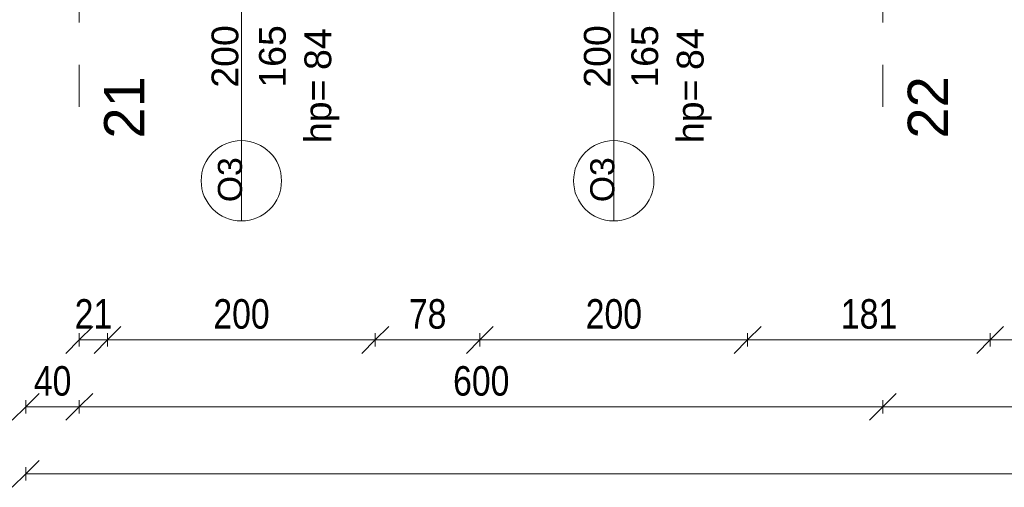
# Model space of a CAD drawing. Header units: centimetres. Extents: x -1631 to 21770, y -8842 to 3590.
# Tile 2 of 142: x -1257 to -522, y -257 to 92. Entities that reach past the tile are written whole.
import ezdxf

# ---------------------------------------------------------------- set-up
doc = ezdxf.new("R2010")
doc.units = ezdxf.units.CM
doc.linetypes.add('Oś', pattern=[222.25, 127, -31.75, 31.75, -31.75])
for name, color, linetype, lineweight in [('A-ANNO-DIMS', 211, 'Continuous', 13), ('A-ANNO-DIMS-100', 211, 'Continuous', 13), ('A-GLAZ-IDEN', 152, 'Continuous', 13), ('S-GRID', 1, 'Continuous', 13), ('S-GRID-IDEN', 1, 'Continuous', 13)]:
    doc.layers.add(name, color=color, linetype=linetype, lineweight=lineweight)
doc.styles.add('Arial Narrow_1', font='ARIALN.TTF', dxfattribs={"height": 22})
doc.styles.add('Arial_10', font='arial.ttf', dxfattribs={"height": 20})
doc.styles.add('Arial_13', font='arial.ttf', dxfattribs={"height": 0.2})
doc.styles.add('Arial_7', font='arial.ttf', dxfattribs={"height": 30})
doc.styles.add('Arial_8', font='arial.ttf', dxfattribs={"height": 18})
doc.dimstyles.new('Diagonal_1_100__0_1_', dxfattribs={"dimscale": 30.48, "dimtxt": 22.515481, "dimasz": 0.656168, "dimexe": 0.164042, "dimexo": 0.0625, "dimgap": 0.065617, "dimtad": 1, "dimdec": 1, "dimrnd": 0.1, "dimdsep": 46, "dimtxsty": 'Arial Narrow_1', "dimblk1": 'OBLIQUE', "dimblk2": 'OBLIQUE', "dimsah": 1, "dimcen": 0.09, "dimazin": 0, "dimtfac": 1, "dimtdec": 4, "dimtix": 1, "dimtmove": 0, "dimatfit": 3, "dimfxl": 0, "dimtvp": 1, "dimtolj": 1, "dimtzin": 0, "dimarcsym": 0})

# ---------------------------------------------------------------- blocks, each defined once
blk = doc.blocks.new('DIMBLOCK1-6_piętro IV __13_80 m_ - stan projektowany')
at = {"layer": 'A-ANNO-DIMS-100', "transparency": 16777216}
for p, q in [((-1252.62, -246.77), (-1242.62, -236.77)), ((-1252.62, -241.77), (-1252.62, -251.77)), ((-1252.62, -246.77), (-1252.62, -241.77)), ((1227.38, -246.77), (1237.38, -236.77)), ((1227.38, -241.77), (1227.38, -251.77)), ((1227.38, -246.77), (1227.38, -241.77)), ((-1252.62, -246.77), (-1262.62, -256.77)), ((-1252.62, -246.77), (1227.38, -246.77)), ((1227.38, -246.77), (1217.38, -256.77))]:
    blk.add_line(p, q, dxfattribs=at)
at = {"layer": 'A-ANNO-DIMS-100', "color": 0, "transparency": 16777216, "insert": (-40.5, -216.33), "char_height": 22, "width": 66.9031, "attachment_point": 1, "line_spacing_factor": 0.974696, "style": 'Arial Narrow_1'}
blk.add_mtext('2480', dxfattribs=at)
blk = doc.blocks.new('_Oblique')
at = {"color": 0, "linetype": 'ByBlock', "lineweight": -2}
blk.add_line((-0.5, -0.5), (0.5, 0.5), dxfattribs=at)
blk = doc.blocks.new('DIMBLOCK5-6_piętro IV __13_80 m_ - stan projektowany')
at = {"layer": 'A-ANNO-DIMS-100', "transparency": 16777216}
for p, q in [((-612.62, -196.77), (-602.62, -186.77)), ((-12.62, -196.77), (-2.62, -186.77)), ((-612.62, -196.77), (-622.62, -206.77)), ((-612.62, -191.77), (-612.62, -201.77)), ((-612.62, -196.77), (-612.62, -191.77)), ((-12.62, -196.77), (-612.62, -196.77)), ((-12.62, -196.77), (-22.62, -206.77)), ((-12.62, -191.77), (-12.62, -201.77)), ((-12.62, -196.77), (-12.62, -191.77))]:
    blk.add_line(p, q, dxfattribs=at)
at = {"layer": 'A-ANNO-DIMS-100', "color": 0, "transparency": 16777216, "insert": (-333.53, -166.33), "char_height": 22, "width": 50.1774, "attachment_point": 1, "line_spacing_factor": 0.974696, "style": 'Arial Narrow_1'}
blk.add_mtext('600', dxfattribs=at)
blk = doc.blocks.new('DIMBLOCK6-6_piętro IV __13_80 m_ - stan projektowany')
at = {"layer": 'A-ANNO-DIMS-100', "transparency": 16777216}
for p, q in [((-1212.62, -196.77), (-1202.62, -186.77)), ((-612.62, -196.77), (-602.62, -186.77)), ((-1212.62, -196.77), (-1222.62, -206.77)), ((-1212.62, -191.77), (-1212.62, -201.77)), ((-1212.62, -196.77), (-1212.62, -191.77)), ((-612.62, -196.77), (-1212.62, -196.77)), ((-612.62, -196.77), (-622.62, -206.77)), ((-612.62, -191.77), (-612.62, -201.77)), ((-612.62, -196.77), (-612.62, -191.77))]:
    blk.add_line(p, q, dxfattribs=at)
at = {"layer": 'A-ANNO-DIMS-100', "color": 0, "transparency": 16777216, "insert": (-933.53, -166.33), "char_height": 22, "width": 50.1774, "attachment_point": 1, "line_spacing_factor": 0.974696, "style": 'Arial Narrow_1'}
blk.add_mtext('600', dxfattribs=at)
blk = doc.blocks.new('DIMBLOCK7-6_piętro IV __13_80 m_ - stan projektowany')
at = {"layer": 'A-ANNO-DIMS-100', "transparency": 16777216}
for p, q in [((-1252.62, -196.77), (-1242.62, -186.77)), ((-1212.62, -196.77), (-1202.62, -186.77)), ((-1252.62, -196.77), (-1262.62, -206.77)), ((-1252.62, -191.77), (-1252.62, -201.77)), ((-1252.62, -196.77), (-1252.62, -191.77)), ((-1212.62, -196.77), (-1252.62, -196.77)), ((-1212.62, -196.77), (-1222.62, -206.77)), ((-1212.62, -191.77), (-1212.62, -201.77)), ((-1212.62, -196.77), (-1212.62, -191.77))]:
    blk.add_line(p, q, dxfattribs=at)
at = {"layer": 'A-ANNO-DIMS-100', "color": 0, "transparency": 16777216, "insert": (-1246.56, -166.33), "char_height": 22, "width": 33.4516, "attachment_point": 1, "line_spacing_factor": 0.974696, "style": 'Arial Narrow_1'}
blk.add_mtext('40', dxfattribs=at)
blk = doc.blocks.new('DIMBLOCK255-6_piętro IV __13_80 m_ - stan projektowany')
at = {"layer": 'A-ANNO-DIMS-100', "transparency": 16777216}
for p, q in [((-532.62, -146.77), (-522.62, -136.77)), ((-332.62, -146.77), (-322.62, -136.77)), ((-532.62, -146.77), (-542.62, -156.77)), ((-532.62, -141.77), (-532.62, -151.77)), ((-532.62, -146.77), (-532.62, -141.77)), ((-332.62, -146.77), (-532.62, -146.77)), ((-332.62, -146.77), (-342.62, -156.77)), ((-332.62, -141.77), (-332.62, -151.77)), ((-332.62, -146.77), (-332.62, -141.77))]:
    blk.add_line(p, q, dxfattribs=at)
at = {"layer": 'A-ANNO-DIMS-100', "color": 0, "transparency": 16777216, "insert": (-453.53, -116.33), "char_height": 22, "width": 50.1774, "attachment_point": 1, "line_spacing_factor": 0.974696, "style": 'Arial Narrow_1'}
blk.add_mtext('200', dxfattribs=at)
blk = doc.blocks.new('DIMBLOCK256-6_piętro IV __13_80 m_ - stan projektowany')
at = {"layer": 'A-ANNO-DIMS-100', "transparency": 16777216}
for p, q in [((-713.62, -146.77), (-703.62, -136.77)), ((-532.62, -146.77), (-522.62, -136.77)), ((-713.62, -146.77), (-723.62, -156.77)), ((-713.62, -141.77), (-713.62, -151.77)), ((-713.62, -146.77), (-713.62, -141.77)), ((-532.62, -146.77), (-713.62, -146.77)), ((-532.62, -146.77), (-542.62, -156.77)), ((-532.62, -141.77), (-532.62, -151.77)), ((-532.62, -146.77), (-532.62, -141.77))]:
    blk.add_line(p, q, dxfattribs=at)
at = {"layer": 'A-ANNO-DIMS-100', "color": 0, "transparency": 16777216, "insert": (-644.03, -116.33), "char_height": 22, "width": 50.1774, "attachment_point": 1, "line_spacing_factor": 0.974696, "style": 'Arial Narrow_1'}
blk.add_mtext('181', dxfattribs=at)
blk = doc.blocks.new('DIMBLOCK257-6_piętro IV __13_80 m_ - stan projektowany')
at = {"layer": 'A-ANNO-DIMS-100', "transparency": 16777216}
for p, q in [((-913.62, -146.77), (-903.62, -136.77)), ((-713.62, -146.77), (-703.62, -136.77)), ((-913.62, -146.77), (-923.62, -156.77)), ((-913.62, -141.77), (-913.62, -151.77)), ((-913.62, -146.77), (-913.62, -141.77)), ((-713.62, -146.77), (-913.62, -146.77)), ((-713.62, -146.77), (-723.62, -156.77)), ((-713.62, -141.77), (-713.62, -151.77)), ((-713.62, -146.77), (-713.62, -141.77))]:
    blk.add_line(p, q, dxfattribs=at)
at = {"layer": 'A-ANNO-DIMS-100', "color": 0, "transparency": 16777216, "insert": (-834.53, -116.33), "char_height": 22, "width": 50.1774, "attachment_point": 1, "line_spacing_factor": 0.974696, "style": 'Arial Narrow_1'}
blk.add_mtext('200', dxfattribs=at)
blk = doc.blocks.new('DIMBLOCK258-6_piętro IV __13_80 m_ - stan projektowany')
at = {"layer": 'A-ANNO-DIMS-100', "transparency": 16777216}
for p, q in [((-991.62, -146.77), (-981.62, -136.77)), ((-913.62, -146.77), (-903.62, -136.77)), ((-991.62, -146.77), (-1001.62, -156.77)), ((-991.62, -141.77), (-991.62, -151.77)), ((-991.62, -146.77), (-991.62, -141.77)), ((-913.62, -146.77), (-991.62, -146.77)), ((-913.62, -146.77), (-923.62, -156.77)), ((-913.62, -141.77), (-913.62, -151.77)), ((-913.62, -146.77), (-913.62, -141.77))]:
    blk.add_line(p, q, dxfattribs=at)
at = {"layer": 'A-ANNO-DIMS-100', "color": 0, "transparency": 16777216, "insert": (-966.56, -116.33), "char_height": 22, "width": 33.4516, "attachment_point": 1, "line_spacing_factor": 0.974696, "style": 'Arial Narrow_1'}
blk.add_mtext('78', dxfattribs=at)
blk = doc.blocks.new('DIMBLOCK259-6_piętro IV __13_80 m_ - stan projektowany')
at = {"layer": 'A-ANNO-DIMS-100', "transparency": 16777216}
for p, q in [((-1191.62, -146.77), (-1181.62, -136.77)), ((-991.62, -146.77), (-981.62, -136.77)), ((-1191.62, -146.77), (-1201.62, -156.77)), ((-1191.62, -141.77), (-1191.62, -151.77)), ((-1191.62, -146.77), (-1191.62, -141.77)), ((-991.62, -146.77), (-1191.62, -146.77)), ((-991.62, -146.77), (-1001.62, -156.77)), ((-991.62, -141.77), (-991.62, -151.77)), ((-991.62, -146.77), (-991.62, -141.77))]:
    blk.add_line(p, q, dxfattribs=at)
at = {"layer": 'A-ANNO-DIMS-100', "color": 0, "transparency": 16777216, "insert": (-1112.53, -116.33), "char_height": 22, "width": 50.1774, "attachment_point": 1, "line_spacing_factor": 0.974696, "style": 'Arial Narrow_1'}
blk.add_mtext('200', dxfattribs=at)
blk = doc.blocks.new('DIMBLOCK260-6_piętro IV __13_80 m_ - stan projektowany')
at = {"layer": 'A-ANNO-DIMS-100', "transparency": 16777216}
for p, q in [((-1212.62, -146.77), (-1202.62, -136.77)), ((-1191.62, -146.77), (-1181.62, -136.77)), ((-1212.62, -146.77), (-1222.62, -156.77)), ((-1212.62, -141.77), (-1212.62, -151.77)), ((-1212.62, -146.77), (-1212.62, -141.77)), ((-1191.62, -146.77), (-1212.62, -146.77)), ((-1191.62, -146.77), (-1201.62, -156.77)), ((-1191.62, -141.77), (-1191.62, -151.77)), ((-1191.62, -146.77), (-1191.62, -141.77))]:
    blk.add_line(p, q, dxfattribs=at)
at = {"layer": 'A-ANNO-DIMS-100', "color": 0, "transparency": 16777216, "insert": (-1216.06, -116.33), "char_height": 22, "width": 33.4516, "attachment_point": 1, "line_spacing_factor": 0.974696, "style": 'Arial Narrow_1'}
blk.add_mtext('21', dxfattribs=at)
blk = doc.blocks.new('Okno_LD_typ 100 - metka _ wys_parapetu-2491833-6_piętro IV __13_80 m_ - stan projektowany')
at = {"layer": 'A-GLAZ-IDEN'}
blk.add_line((0, 1.8925), (0, -0.3919), dxfattribs=at)
blk.add_circle((0, -0.0919), 0.3, dxfattribs=at)
at = {"layer": 'A-GLAZ-IDEN', "insert": (0.4711, 0.6634), "char_height": 0.2, "width": 0.48783, "attachment_point": 3, "rotation": 90, "line_spacing_factor": 0.936439, "style": 'Arial_13', "bg_fill": 3, "box_fill_scale": 1.25, "bg_fill_color": 256, "bg_fill_true_color": 13158600, "bg_fill_transparency": 0}
blk.add_mtext('\\pxqr,t6.35,12.7,19.05,25.4,31.75,38.1,44.45,50.8,57.15,63.5,69.85,76.2,82.55,88.9,95.25,101.6,107.95,114.3,120.65,127,133.35,139.7,146.05,152.4,158.75,165.1,171.45,177.8,184.15,190.5,196.85,203.2;{hp= }', dxfattribs=at)

msp = doc.modelspace()

# ---------------------------------------------------------------- linework, layer by layer
at = {"layer": 'S-GRID', "linetype": 'Oś'}
for p, q in [((-1212.62, 2884.27), (-1212.62, 27.13)), ((-612.62, 2884.27), (-612.62, 27.13))]:
    msp.add_line(p, q, dxfattribs=at)

# ---------------------------------------------------------------- block references
at = {"layer": 'A-GLAZ-IDEN', "xscale": 99.99999999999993, "yscale": 99.99999999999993, "zscale": 99.99999999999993}
for p in [(-1091.62, -18.79), (-813.62, -18.79)]:
    msp.add_blockref('Okno_LD_typ 100 - metka _ wys_parapetu-2491833-6_piętro IV __13_80 m_ - stan projektowany', p, dxfattribs=at)

# ---------------------------------------------------------------- texts
at = {"layer": 'S-GRID-IDEN', "char_height": 30, "width": 48.3, "attachment_point": 5, "rotation": 90, "line_spacing_factor": 0.936439, "style": 'Arial_7'}
for s, insert in [('\\pxqc,t4.23333,8.46667,12.7,16.93333,21.16667,25.4,29.63333,33.86667,38.1,42.33333,46.56667,50.8,55.03333,59.26667,63.5,67.73333,71.96667,76.2,80.43333,84.66667,88.9,93.13333,97.36667,101.6,105.83333,110.06667,114.3,118.53333,122.76667,127,131.23333,135.46667;{21}', (-1179.12, 26.79)), ('\\pxqc,t4.23333,8.46667,12.7,16.93333,21.16667,25.4,29.63333,33.86667,38.1,42.33333,46.56667,50.8,55.03333,59.26667,63.5,67.73333,71.96667,76.2,80.43333,84.66667,88.9,93.13333,97.36667,101.6,105.83333,110.06667,114.3,118.53333,122.76667,127,131.23333,135.46667;{22}', (-579.12, 26.79))]:
    msp.add_mtext(s, dxfattribs=dict(at, insert=insert))

# ---------------------------------------------------------------- dimensions: what is measured, and where the dimension line sits
at = {"layer": 'A-ANNO-DIMS'}
for base, p1, p2, override, picture, middle in [((-1212.62, -146.77), (-1191.62, -141.77), (-1212.62, -141.77), {"dimpost": '<>', "dimfxl": 21}, 'DIMBLOCK260-6_piętro IV __13_80 m_ - stan projektowany', (-1202.12, -133.72)), ((-1191.62, -146.77), (-991.62, -141.77), (-1191.62, -141.77), {"dimpost": '<>', "dimfxl": 200}, 'DIMBLOCK259-6_piętro IV __13_80 m_ - stan projektowany', (-1091.62, -133.53)), ((-991.62, -146.77), (-913.62, -141.77), (-991.62, -141.77), {"dimpost": '<>', "dimfxl": 78}, 'DIMBLOCK258-6_piętro IV __13_80 m_ - stan projektowany', (-952.62, -133.53)), ((-913.62, -146.77), (-713.62, -141.77), (-913.62, -141.77), {"dimpost": '<>', "dimfxl": 200}, 'DIMBLOCK257-6_piętro IV __13_80 m_ - stan projektowany', (-813.62, -133.53)), ((-713.62, -146.77), (-532.62, -141.77), (-713.62, -141.77), {"dimpost": '<>', "dimfxl": 181}, 'DIMBLOCK256-6_piętro IV __13_80 m_ - stan projektowany', (-623.12, -133.53)), ((-532.62, -146.77), (-332.62, -141.77), (-532.62, -141.77), {"dimpost": '<>', "dimfxl": 200}, 'DIMBLOCK255-6_piętro IV __13_80 m_ - stan projektowany', (-432.62, -133.53))]:
    dim = msp.add_linear_dim(base=base, p1=p1, p2=p2, angle=0, dimstyle='Diagonal_1_100__0_1_', override=override, dxfattribs=at)
    dim.commit()
    dim.dimension.update_dxf_attribs({"geometry": picture, "text_midpoint": middle})
for base, p1, p2, override, picture, middle in [((-1252.62, -196.77), (-1212.62, -191.77), (-1252.62, -191.77), {"dimpost": '<>', "dimfxl": 40}, 'DIMBLOCK7-6_piętro IV __13_80 m_ - stan projektowany', (-1232.62, -183.53)), ((-1212.62, -196.77), (-612.62, -191.77), (-1212.62, -191.77), {"dimpost": '<>', "dimfxl": 600}, 'DIMBLOCK6-6_piętro IV __13_80 m_ - stan projektowany', (-912.62, -183.53)), ((-612.62, -196.77), (-12.62, -191.77), (-612.62, -191.77), {"dimpost": '<>', "dimfxl": 600}, 'DIMBLOCK5-6_piętro IV __13_80 m_ - stan projektowany', (-312.62, -183.53)), ((1227.38, -246.77), (-1252.62, -241.77), (1227.38, -241.77), {"dimpost": '<>', "dimfxl": 2480}, 'DIMBLOCK1-6_piętro IV __13_80 m_ - stan projektowany', (-12.62, -233.53))]:
    dim = msp.add_linear_dim(base=base, p1=p1, p2=p2, dimstyle='Diagonal_1_100__0_1_', override=override, dxfattribs=at)
    dim.commit()
    dim.dimension.update_dxf_attribs({"geometry": picture, "text_midpoint": middle})

# ---------------------------------------------------------------- next in the draw order: texts
at = {"layer": 'A-GLAZ-IDEN', "rotation": 90, "line_spacing_factor": 0.936439}
for s, insert, char_height, width, attachment_point, style in [('\\pxqc,t6.35,12.7,19.05,25.4,31.75,38.1,44.45,50.8,57.15,63.5,69.85,76.2,82.55,88.9,95.25,101.6,107.95,114.3,120.65,127,133.35,139.7,146.05,152.4,158.75,165.1,171.45,177.8,184.15,190.5,196.85,203.2;{200}', (-1103.74, 64.84), 20, 48.3, 5, 'Arial_10'), ('\\pxqc,t6.35,12.7,19.05,25.4,31.75,38.1,44.45,50.8,57.15,63.5,69.85,76.2,82.55,88.9,95.25,101.6,107.95,114.3,120.65,127,133.35,139.7,146.05,152.4,158.75,165.1,171.45,177.8,184.15,190.5,196.85,203.2;{165}', (-1068.3, 64.84), 20, 48.3, 5, 'Arial_10'), ('\\pxt6.35,12.7,19.05,25.4,31.75,38.1,44.45,50.8,57.15,63.5,69.85,76.2,82.55,88.9,95.25,101.6,107.95,114.3,120.65,127,133.35,139.7,146.05,152.4,158.75,165.1,171.45,177.8,184.15,190.5,196.85,203.2;{84}', (-1044.51, 54.73), 20, 32.4, 1, 'Arial_10'), ('\\pxqc,t6.35,12.7,19.05,25.4,31.75,38.1,44.45,50.8,57.15,63.5,69.85,76.2,82.55,88.9,95.25,101.6,107.95,114.3,120.65,127,133.35,139.7,146.05,152.4,158.75,165.1,171.45,177.8,184.15,190.5,196.85,203.2;{200}', (-825.74, 64.84), 20, 48.3, 5, 'Arial_10'), ('\\pxqc,t6.35,12.7,19.05,25.4,31.75,38.1,44.45,50.8,57.15,63.5,69.85,76.2,82.55,88.9,95.25,101.6,107.95,114.3,120.65,127,133.35,139.7,146.05,152.4,158.75,165.1,171.45,177.8,184.15,190.5,196.85,203.2;{165}', (-790.3, 64.84), 20, 48.3, 5, 'Arial_10'), ('\\pxt6.35,12.7,19.05,25.4,31.75,38.1,44.45,50.8,57.15,63.5,69.85,76.2,82.55,88.9,95.25,101.6,107.95,114.3,120.65,127,133.35,139.7,146.05,152.4,158.75,165.1,171.45,177.8,184.15,190.5,196.85,203.2;{84}', (-766.51, 54.73), 20, 32.4, 1, 'Arial_10'), ('\\pxqc,t7.05556,14.11111,21.16667,28.22222,35.27778,42.33333,49.38889,56.44444,63.5,70.55556,77.61111,84.66667,91.72222,98.77778,105.83333,112.88889,119.94444,127,134.05556,141.11111,148.16667,155.22222,162.27778,169.33333,176.38889,183.44444,190.5,197.55556,204.61111,211.66667,218.72222,225.77778;{O3}', (-1100.01, -27.17), 18, 33.7, 5, 'Arial_8'), ('\\pxqc,t7.05556,14.11111,21.16667,28.22222,35.27778,42.33333,49.38889,56.44444,63.5,70.55556,77.61111,84.66667,91.72222,98.77778,105.83333,112.88889,119.94444,127,134.05556,141.11111,148.16667,155.22222,162.27778,169.33333,176.38889,183.44444,190.5,197.55556,204.61111,211.66667,218.72222,225.77778;{O3}', (-822.01, -27.17), 18, 33.7, 5, 'Arial_8')]:
    msp.add_mtext(s, dxfattribs=dict(at, insert=insert, char_height=char_height, width=width, attachment_point=attachment_point, style=style))

doc.saveas('drawing.dxf')
